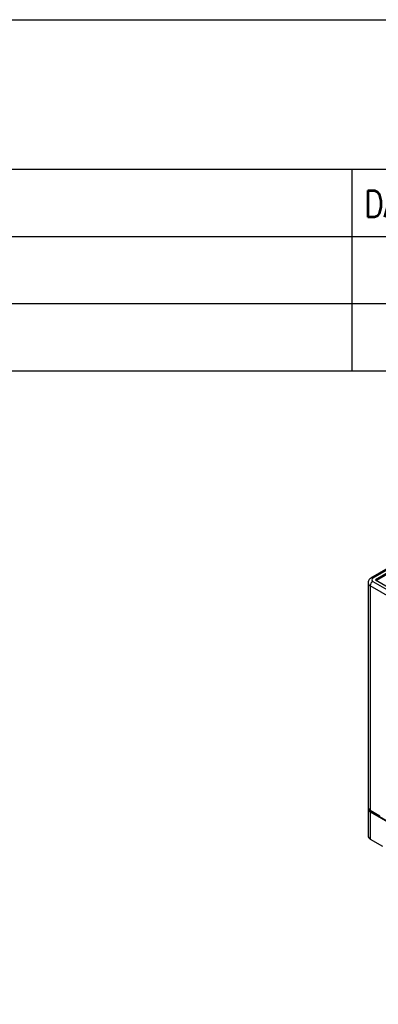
# Model space of a CAD drawing. Header units: millimetres. Extents: x 0 to 594, y 0 to 420.
# Tile 25 of 36: x 450 to 498, y 288 to 420. Entities that reach past the tile are written whole.
import ezdxf

# ---------------------------------------------------------------- set-up
doc = ezdxf.new("R2010")
doc.units = ezdxf.units.MM
doc.layers.add('SHEET', color=1, linetype='Continuous')
doc.styles.add('SHEET1', font='ROMANS.SHX', dxfattribs={"width": 0.8, "height": 3})

msp = doc.modelspace()

# ---------------------------------------------------------------- linework, layer by layer
for p, q in [((529.2298, 363.83), (497.0565, 345.2567)), ((529.4798, 363.8052), (497.3065, 345.2319)), ((529.8334, 363.6011), (497.66, 345.0278)), ((529.8334, 363.4296), (497.8085, 344.9421)), ((496.66, 344.6196), (496.66, 314.5708)), ((531.0355, 324.5359), (496.9529, 344.2113)), ((496.9529, 344.2113), (496.9529, 314.1626)), ((497.3065, 344.8237), (531.389, 325.1483)), ((497.66, 345.0278), (531.7426, 325.3524)), ((496.66, 314.3667), (496.66, 310.7331)), ((498.2611, 313.4075), (496.9529, 314.1626)), ((496.9529, 313.9585), (496.9529, 310.3249)), ((496.9529, 313.9585), (511.6961, 305.4475)), ((497.0236, 313.9993), (497.0236, 314.1218)), ((497.0236, 313.9993), (511.7668, 305.4883)), ((496.9529, 310.3249), (498.5793, 309.386))]:
    msp.add_line(p, q)
at = {"color": 6}
msp.add_lwpolyline([(0, 420), (594, 420), (594, 0), (0, 0)], close=True, dxfattribs=at)
at = {"color": 4}
msp.add_lwpolyline([(20, 400), (574, 400), (574, 20), (20, 20)], close=True, dxfattribs=at)
for centre, radius, start, end in [((497.161, 344.67), 0.5037, 185.957707, 245.601641), ((497.7205, 344.1764), 0.7684, 122.605194, 177.394744), ((497.16, 345.0275), 0.2515, 54.383662, 114.294237), ((497.3839, 345.0278), 0.2183, 110.782137, 249.217493), ((497.1605, 314.6208), 0.503, 185.696577, 245.624193), ((497.1291, 314.3846), 0.4611, 169.479221, 247.536037), ((497.2255, 314.4293), 0.475, 194.092061, 244.857351), ((497.1605, 310.783), 0.503, 185.696577, 245.624193)]:
    msp.add_arc(centre, radius, start, end)
msp.add_open_spline([(497.0565, 345.2567), (497.0057, 345.2236), (496.8905, 345.1485), (496.7558, 344.9852), (496.6688, 344.7964), (496.6681, 344.6694), (496.6678, 344.6172)], degree=3, knots=[0, 0, 0, 0, 0.22964434, 0.52129566, 0.80301608, 1, 1, 1, 1])
at = {"layer": 'SHEET'}
for p, q in [((494.5, 400), (494.5, 373)), ((317.5, 391), (574, 391)), ((317.5, 382), (574, 382))]:
    msp.add_line(p, q, dxfattribs=at)
at = {"layer": 'SHEET', "color": 7}
msp.add_line((317.5, 373), (574, 373), dxfattribs=at)

# ---------------------------------------------------------------- texts
at = {"layer": 'SHEET', "style": 'SHEET1', "width": 0.8}
msp.add_text('DATE', height=3.6, dxfattribs=at).set_placement((496.1592, 393.5466))

doc.saveas('drawing.dxf')
